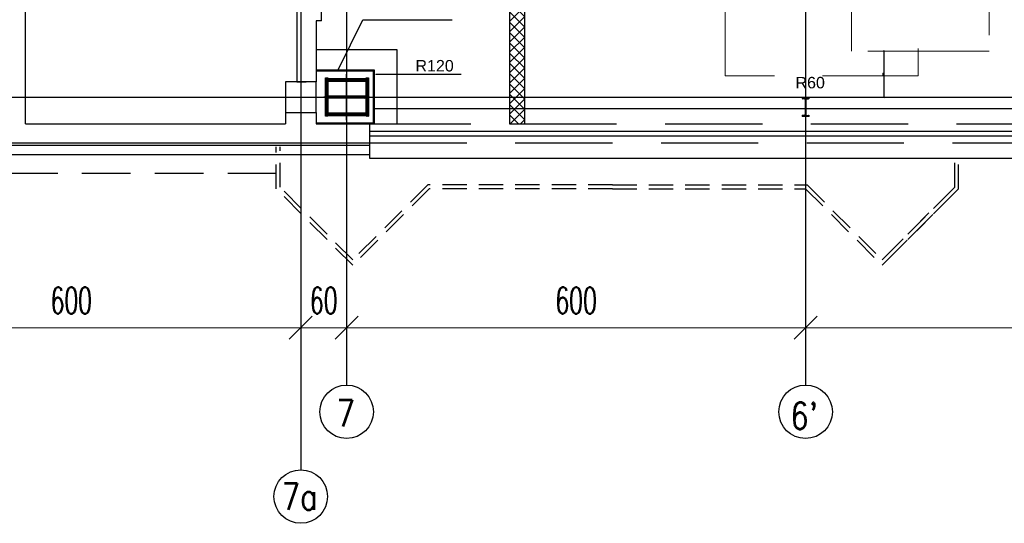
# Model space of a CAD drawing. Header units: centimetres. Extents: x -228435 to 56419, y -89367 to 477256.
# Tile 11 of 53: x -62815 to -49942, y -577 to 6013. Entities that reach past the tile are written whole.
import ezdxf

# ---------------------------------------------------------------- set-up
doc = ezdxf.new("R2010")
doc.units = ezdxf.units.CM
doc.header["$LTSCALE"] = 50
doc.header["$PDMODE"] = 35
doc.header["$PDSIZE"] = 0.1
for name, pattern in [('Balustrady$0$DASHED', [0.75, 0.5, -0.25]), ('Kondygnacja -1$0$HIDDEN', [9.525, 6.35, -3.175]), ('Osie rzutów$0$DASHDOT2', [12.7, 6.35, -3.175, 0, -3.175]), ('SU Lampy kwadratowe  -1$0$HIDDENX2', [19.05, 12.7, -6.35])]:
    doc.linetypes.add(name, pattern=pattern)
doc.layers.get('0').update_dxf_attribs({"color": 8})
doc.layers.get('DEFPOINTS').update_dxf_attribs({"color": 8})
for name, color, linetype, lineweight in [('ARCH_INFO_WYMIARY', 8, 'Continuous', 9), ('Legenda rzuty$0$ARCH_INFO_WYMIARY', 8, 'Continuous', 9), ('Osie rzutów$0$ARCH_INFO_WYMIARY', 8, 'Continuous', 9), ('SU Lampy kwadratowe  -1$0$ARCH_SUFITY_PODWIESZANE', 8, 'SU Lampy kwadratowe  -1$0$HIDDENX2', 9)]:
    doc.layers.add(name, color=color, linetype=linetype, lineweight=lineweight)
for name, color, linetype in [('Kondygnacja  -0_5$0$ARCH_GK', 8, 'Continuous'), ('Kondygnacja -1$0$ARCH_INFO_ODPORNOŚĆ OGNIOWA', 8, 'Continuous'), ('Kondygnacja -1$0$ARCH_INFO_OPISY', 8, 'Continuous'), ('Kondygnacja -1$0$ARCH_MUROWANE', 8, 'Continuous'), ('Kondygnacja -1$0$ARCH_MUROWANE_IST', 8, 'Continuous'), ('Kondygnacja -1$0$ARCH_NIEWIDOK_IST', 8, 'Kondygnacja -1$0$HIDDEN'), ('Kondygnacja -1$0$ARCH_OKŁADZINA', 8, 'Continuous'), ('Kondygnacja -1$0$ARCH_STAL_IST', 8, 'Continuous'), ('Kondygnacja -1$0$ARCH_SŁUPY', 8, 'Continuous'), ('Kondygnacja -1$0$ARCH_WIDOK_IST', 8, 'Continuous'), ('Kondygnacja -1$0$ARCH_ŚLUSARKA_OKNA_IST', 8, 'Continuous'), ('Kondygnacja -1$0$ARCH_ŻELBET_IST', 8, 'Continuous'), ('Osie rzutów$0$ARCH_INFO_OSIE_IST', 8, 'Osie rzutów$0$DASHDOT2'), ('Osie rzutów$0$ARCH_INFO_OSIE_OPISY_IST', 8, 'Continuous')]:
    doc.layers.add(name, color=color, linetype=linetype)
doc.styles.add('-1 sale konferencyjne$0$Romans', font='Romans.shx', dxfattribs={"width": 0.7})
doc.styles.add('Kondygnacja -1$0$Arial', font='ARIAL.TTF')
doc.styles.add('Kondygnacja -1$0$Standard', font='txt')
doc.styles.add('Legenda rzuty$0$wymiary_cuprum', font='Romans.shx', dxfattribs={"width": 0.6})
doc.styles.add('Osie rzutów$0$ROMANS-250-CM', font='romans.shx', dxfattribs={"width": 0.8, "height": 50})
doc.styles.add('Osie rzutów$0$wymiary_cuprum', font='Romans.shx', dxfattribs={"width": 0.6})
doc.dimstyles.new('-1 sale konferencyjne$0$Wymiary 1-100', dxfattribs={"dimtxt": 12, "dimasz": 10, "dimexe": 5, "dimexo": 0, "dimgap": 4, "dimtad": 1, "dimrnd": 0.5, "dimzin": 12, "dimdsep": 46, "dimtxsty": '-1 sale konferencyjne$0$Romans', "dimblk": '-1 sale konferencyjne$0$_Oblique', "dimcen": 10, "dimdle": 10, "dimclrt": 55, "dimazin": 0, "dimtfac": 1, "dimtmove": 1, "dimatfit": 3, "dimfxl": 0, "dimtolj": 1, "dimtzin": 0, "dimarcsym": 0})
doc.dimstyles.new('Kondygnacja -1$0$ISO-25', dxfattribs={"dimtxt": 2.5, "dimasz": 2.5, "dimexe": 1.25, "dimexo": 0.625, "dimtad": 1, "dimtxsty": 'Kondygnacja -1$0$Standard', "dimcen": 2.5, "dimadec": 0, "dimazin": 0, "dimtfac": 1, "dimtmove": 0, "dimatfit": 3, "dimfxl": 0, "dimarcsym": 0})
doc.dimstyles.new('Osie rzutów$0$ARCH_ CT', dxfattribs={"dimtxt": 20, "dimasz": 20, "dimexe": 12, "dimexo": 20, "dimgap": 5, "dimtad": 1, "dimdec": 1, "dimrnd": 0.5, "dimzin": 9, "dimdsep": 46, "dimtxsty": 'Osie rzutów$0$wymiary_cuprum', "dimblk": 'Osie rzutów$0$_Oblique', "dimcen": 8, "dimdle": 12, "dimclrd": 256, "dimclre": 256, "dimclrt": 55, "dimadec": 1, "dimazin": 0, "dimtfac": 1, "dimtdec": 1, "dimtmove": 1, "dimatfit": 2, "dimldrblk": 'Osie rzutów$0$_Dot', "dimfxl": 0, "dimtolj": 1, "dimtzin": 0, "dimlwd": -1, "dimlwe": -1, "dimarcsym": 0})
pattern_1 = [(45, (-6220.6425, -6150), (-0.67351921, 0.67351921), [])]

# ---------------------------------------------------------------- blocks, each defined once
blk = doc.blocks.new('Legenda rzuty_1')
at = {"layer": 'Legenda rzuty$0$ARCH_INFO_WYMIARY', "color": 55, "insert": (6956.9, 4645.8), "char_height": 20, "attachment_point": 1, "style": 'Legenda rzuty$0$wymiary_cuprum'}
blk.add_mtext('\\A1;', dxfattribs=at)
blk = doc.blocks.new('Kondygnacja -1$0$_Dot')
at = {"color": 0, "linetype": 'ByBlock', "lineweight": -2}
blk.add_line((-0.5, 0), (-1, 0), dxfattribs=at)
at = {"color": 0, "linetype": 'ByBlock', "const_width": 0.5}
blk.add_lwpolyline([(-0.25, 0, 1), (0.25, 0, 1)], format="xyb", close=True, dxfattribs=at)
blk = doc.blocks.new('Kondygnacja -1$0$słup 6.8.41')
at = {"layer": 'Kondygnacja -1$0$ARCH_SŁUPY'}
h = blk.add_hatch(dxfattribs=at)
h.set_pattern_fill('ANSI31', color=256, scale=0.3, style=0)
h.set_pattern_definition(pattern_1)
h.paths.add_polyline_path([(14.8, 75), (11.8, 75), (11.8, 25), (14.8, 25)])
h = blk.add_hatch(dxfattribs=at)
h.set_pattern_fill('ANSI31', color=256, scale=0.3, style=0)
h.set_pattern_definition(pattern_1)
h.paths.add_polyline_path([(64.8, 71), (64.8, 74), (14.8, 74), (14.8, 71)])
h = blk.add_hatch(dxfattribs=at)
h.set_pattern_fill('ANSI31', color=256, scale=0.3, style=0)
h.set_pattern_definition(pattern_1)
h.paths.add_polyline_path([(67.8, 75), (64.8, 75), (64.8, 25), (67.8, 25)])
h = blk.add_hatch(dxfattribs=at)
h.set_pattern_fill('ANSI31', color=256, scale=0.3, style=0)
h.set_pattern_definition(pattern_1)
h.paths.add_polyline_path([(64.8, 48.5), (64.8, 51.5), (14.8, 51.5), (14.8, 48.5)])
h = blk.add_hatch(dxfattribs=at)
h.set_pattern_fill('ANSI31', color=256, scale=0.3, style=0)
h.set_pattern_definition(pattern_1)
h.paths.add_polyline_path([(64.8, 26), (64.8, 29), (14.8, 29), (14.8, 26)])
at = {"layer": 'Kondygnacja  -0_5$0$ARCH_GK', "linetype": 'Continuous', "lineweight": -3}
for points in [[(-0.6, 85.5), (75.3, 85.5), (75.3, 14.5), (-0.6, 14.5)], [(-0.6, 84.3), (74.1, 84.3), (74.1, 15.8), (-0.6, 15.8)]]:
    blk.add_lwpolyline(points, dxfattribs=at)
at = {"layer": 'Kondygnacja -1$0$ARCH_SŁUPY'}
for p, q in [((14.8, 51.5), (64.8, 51.5)), ((64.8, 48.5), (14.8, 48.5))]:
    blk.add_line(p, q, dxfattribs=at)
for points in [[(11.8, 75), (14.8, 75), (14.8, 25), (11.8, 25)], [(64.8, 75), (67.8, 75), (67.8, 25), (64.8, 25)]]:
    blk.add_lwpolyline(points, close=True, dxfattribs=at)
for points in [[(64.8, 74), (14.8, 74)], [(14.8, 71), (64.8, 71)], [(64.8, 29), (14.8, 29)], [(14.8, 26), (64.8, 26)]]:
    blk.add_lwpolyline(points, dxfattribs=at)
blk = doc.blocks.new('-1 sale konferencyjne$0$_Oblique')
at = {"color": 0, "linetype": 'ByBlock', "lineweight": -2}
blk.add_line((-0.5, -0.5), (0.5, 0.5), dxfattribs=at)
blk = doc.blocks.new('*D1364')
at = {"layer": 'ARCH_INFO_WYMIARY', "color": 0, "lineweight": -2}
for p, q in [((-51518, 5600), (-51510, 5600)), ((-51515, 5610), (-51515, 4990)), ((-51518, 5000), (-51510, 5000))]:
    blk.add_line(p, q, dxfattribs=at)
at = {"layer": 'DEFPOINTS', "color": 0}
for p in [(-52440, 5600), (-52440, 5000), (-51515, 5000)]:
    blk.add_point(p, dxfattribs=at)
at = {"layer": 'ARCH_INFO_WYMIARY', "color": 0, "lineweight": -2, "xscale": 10, "yscale": 10, "zscale": 10}
for p, rotation in [((-51515, 5600), 90), ((-51515, 5000), 270)]:
    blk.add_blockref('-1 sale konferencyjne$0$_Oblique', p, dxfattribs=dict(at, rotation=rotation))
at = {"layer": 'ARCH_INFO_WYMIARY', "color": 55, "insert": (-51525, 5300), "char_height": 12, "attachment_point": 5, "rotation": 90, "style": '-1 sale konferencyjne$0$Romans'}
blk.add_mtext('\\A1;600', dxfattribs=at)
blk = doc.blocks.new('Osie rzutów$0$_Oblique')
at = {"color": 0, "linetype": 'ByBlock', "lineweight": -2}
blk.add_line((-0.5, -0.5), (0.5, 0.5), dxfattribs=at)
blk = doc.blocks.new('*D1202')
at = {"layer": 'DEFPOINTS', "color": 0}
for p in [(6860, 4732.2), (7460, 4732.2), (7460, 4698.3)]:
    blk.add_point(p, dxfattribs=at)
at = {"layer": 'Osie rzutów$0$ARCH_INFO_WYMIARY'}
for p, q in [((6860, 4717.2), (6860, 4690.3)), ((7460, 4717.2), (7460, 4690.3)), ((6852, 4698.3), (7468, 4698.3))]:
    blk.add_line(p, q, dxfattribs=at)
at = {"layer": 'Osie rzutów$0$ARCH_INFO_WYMIARY', "xscale": 30, "yscale": 30, "zscale": 30, "rotation": 180}
blk.add_blockref('Osie rzutów$0$_Oblique', (6860, 4698.3), dxfattribs=at)
at = {"layer": 'Osie rzutów$0$ARCH_INFO_WYMIARY', "xscale": 30, "yscale": 30, "zscale": 30}
blk.add_blockref('Osie rzutów$0$_Oblique', (7460, 4698.3), dxfattribs=at)
at = {"layer": 'Osie rzutów$0$ARCH_INFO_WYMIARY', "color": 55, "insert": (7160, 4733.8), "char_height": 35, "attachment_point": 5, "style": 'Osie rzutów$0$wymiary_cuprum'}
blk.add_mtext('\\A1;600', dxfattribs=at)
blk = doc.blocks.new('Osie rzutów$0$_Dot')
at = {"color": 0, "linetype": 'ByBlock', "lineweight": -2}
blk.add_line((-0.5, 0), (-1, 0), dxfattribs=at)
at = {"color": 0, "linetype": 'ByBlock', "const_width": 0.5}
blk.add_lwpolyline([(-0.25, 0, 1), (0.25, 0, 1)], format="xyb", close=True, dxfattribs=at)
blk = doc.blocks.new('*D1203')
at = {"layer": 'DEFPOINTS', "color": 0}
for p in [(6260, 4732.2), (6860, 4732.2), (6860, 4698.3)]:
    blk.add_point(p, dxfattribs=at)
at = {"layer": 'Osie rzutów$0$ARCH_INFO_WYMIARY'}
for p, q in [((6260, 4717.2), (6260, 4690.3)), ((6860, 4717.2), (6860, 4690.3)), ((6252, 4698.3), (6868, 4698.3))]:
    blk.add_line(p, q, dxfattribs=at)
at = {"layer": 'Osie rzutów$0$ARCH_INFO_WYMIARY', "xscale": 30, "yscale": 30, "zscale": 30, "rotation": 180}
blk.add_blockref('Osie rzutów$0$_Oblique', (6260, 4698.3), dxfattribs=at)
at = {"layer": 'Osie rzutów$0$ARCH_INFO_WYMIARY', "xscale": 30, "yscale": 30, "zscale": 30}
blk.add_blockref('Osie rzutów$0$_Oblique', (6860, 4698.3), dxfattribs=at)
at = {"layer": 'Osie rzutów$0$ARCH_INFO_WYMIARY', "color": 55, "insert": (6560, 4733.8), "char_height": 35, "attachment_point": 5, "style": 'Osie rzutów$0$wymiary_cuprum'}
blk.add_mtext('\\A1;600', dxfattribs=at)
blk = doc.blocks.new('*D1204')
at = {"layer": 'DEFPOINTS', "color": 0}
for p in [(6200, 4732.2), (6260, 4732.2), (6260, 4698.3)]:
    blk.add_point(p, dxfattribs=at)
at = {"layer": 'Osie rzutów$0$ARCH_INFO_WYMIARY'}
for p, q in [((6200, 4717.2), (6200, 4690.3)), ((6260, 4717.2), (6260, 4690.3)), ((6192, 4698.3), (6268, 4698.3))]:
    blk.add_line(p, q, dxfattribs=at)
at = {"layer": 'Osie rzutów$0$ARCH_INFO_WYMIARY', "xscale": 30, "yscale": 30, "zscale": 30, "rotation": 180}
blk.add_blockref('Osie rzutów$0$_Oblique', (6200, 4698.3), dxfattribs=at)
at = {"layer": 'Osie rzutów$0$ARCH_INFO_WYMIARY', "xscale": 30, "yscale": 30, "zscale": 30}
blk.add_blockref('Osie rzutów$0$_Oblique', (6260, 4698.3), dxfattribs=at)
at = {"layer": 'Osie rzutów$0$ARCH_INFO_WYMIARY', "color": 55, "insert": (6230, 4733.8), "char_height": 35, "attachment_point": 5, "style": 'Osie rzutów$0$wymiary_cuprum'}
blk.add_mtext('\\A1;60', dxfattribs=at)
blk = doc.blocks.new('*D1205')
at = {"layer": 'DEFPOINTS', "color": 0}
for p in [(5600, 4732.2), (6200, 4732.2), (6200, 4698.3)]:
    blk.add_point(p, dxfattribs=at)
at = {"layer": 'Osie rzutów$0$ARCH_INFO_WYMIARY'}
for p, q in [((5600, 4717.2), (5600, 4690.3)), ((6200, 4717.2), (6200, 4690.3)), ((5592, 4698.3), (6208, 4698.3))]:
    blk.add_line(p, q, dxfattribs=at)
at = {"layer": 'Osie rzutów$0$ARCH_INFO_WYMIARY', "xscale": 30, "yscale": 30, "zscale": 30, "rotation": 180}
blk.add_blockref('Osie rzutów$0$_Oblique', (5600, 4698.3), dxfattribs=at)
at = {"layer": 'Osie rzutów$0$ARCH_INFO_WYMIARY', "xscale": 30, "yscale": 30, "zscale": 30}
blk.add_blockref('Osie rzutów$0$_Oblique', (6200, 4698.3), dxfattribs=at)
at = {"layer": 'Osie rzutów$0$ARCH_INFO_WYMIARY', "color": 55, "insert": (5900, 4733.8), "char_height": 35, "attachment_point": 5, "style": 'Osie rzutów$0$wymiary_cuprum'}
blk.add_mtext('\\A1;600', dxfattribs=at)
blk = doc.blocks.new('Osie rzutów')
at = {"layer": 'Osie rzutów$0$ARCH_INFO_OSIE_IST', "ltscale": 10}
for p, q in [((6200, 12510), (6200, 4800)), ((6200, 12510), (6200, 4571.18)), ((6260, 12510), (6260, 4623.26)), ((6860, 12510), (6860, 4623.26)), ((6260, 4970), (6260, 5030)), ((4436.04, 5000), (15156.54, 5000)), ((6290, 5000), (6230, 5000))]:
    blk.add_line(p, q, dxfattribs=at)
at = {"layer": 'Osie rzutów$0$ARCH_INFO_OSIE_OPISY_IST'}
blk.add_line((6200, 4571.18), (6200, 4512.32), dxfattribs=at)
for centre in [(6260, 4588.26), (6860, 4588.26), (6200, 4477.32)]:
    blk.add_circle(centre, 35, dxfattribs=at)
at = {"layer": 'Osie rzutów$0$ARCH_INFO_OSIE_OPISY_IST', "style": 'Osie rzutów$0$ROMANS-250-CM', "width": 0.8}
for s, p in [('7', (6246.71, 4569.04)), ("6'", (6840.13, 4565.52)), ('7a', (6174.95, 4459.83))]:
    blk.add_text(s, height=35, dxfattribs=at).set_placement(p)
at = {"layer": 'Osie rzutów$0$ARCH_INFO_WYMIARY'}
for base, p1, p2, picture, middle in [((6200, 4698.26), (5600, 4732.19), (6200, 4732.19), '*D1205', (5900, 4733.76)), ((6860, 4698.26), (6260, 4732.19), (6860, 4732.19), '*D1203', (6560, 4733.76)), ((7460, 4698.26), (6860, 4732.19), (7460, 4732.19), '*D1202', (7160, 4733.76))]:
    dim = blk.add_linear_dim(base=base, p1=p1, p2=p2, dimstyle='Osie rzutów$0$ARCH_ CT', override={"dimtxt": 35, "dimasz": 30, "dimexe": 8, "dimexo": 15, "dimgap": 18, "dimdle": 8}, dxfattribs=at)
    dim.commit()
    dim.dimension.update_dxf_attribs({"geometry": picture, "text_midpoint": middle})
dim = blk.add_linear_dim(base=(6260, 4698.26), p1=(6200, 4732.19), p2=(6260, 4732.19), dimstyle='Osie rzutów$0$ARCH_ CT', override={"dimtxt": 35, "dimasz": 30, "dimexe": 8, "dimexo": 15, "dimgap": 18, "dimdle": 8}, dxfattribs=at)
dim.commit()
dim.dimension.update_dxf_attribs({"geometry": '*D1204', "text_midpoint": (6230, 4698.26), "dimtype": 160})

msp = doc.modelspace()

# ---------------------------------------------------------------- hatches: boundary and pattern name
at = {"layer": 'Kondygnacja -1$0$ARCH_MUROWANE', "linetype": 'Continuous', "lineweight": -3}
h = msp.add_hatch(dxfattribs=at)
h.set_pattern_fill('ANSI37', color=256, scale=30, style=0)
h.set_pattern_definition([(45, (-121140, -45000), (-67.35192, 67.35192), []), (135, (-121140, -45000), (-67.35192, -67.35192), [])])
h.paths.add_polyline_path([(-56410, 4650), (-56210, 4650), (-56210, 16366.906), (-56410, 16366.906)], flags=0)

# ---------------------------------------------------------------- linework, layer by layer
at = {"linetype": 'Balustrady$0$DASHED', "lineweight": 20, "ltscale": 50}
msp.add_lwpolyline([(-53592.361, 52511.04), (-51070.214, 52511.04), (-51070.214, 5276.801), (-53592.361, 5276.801)], close=True, dxfattribs=at)
at = {"layer": 'Kondygnacja -1$0$ARCH_MUROWANE', "linetype": 'Continuous', "lineweight": -3}
for p, q in [((-56410, 16475), (-56410, 4650)), ((-56210, 4650), (-56210, 16475)), ((-56410, 4650), (-56210, 4650))]:
    msp.add_line(p, q, dxfattribs=at)
at = {"layer": 'Kondygnacja -1$0$ARCH_MUROWANE_IST', "ltscale": 4}
for p, q in [((-59190, 10800), (-59190, 5200)), ((-62740, 4650), (-62740, 8650)), ((-58870, 6000), (-58870, 6450)), ((-58870, 6000), (-58940, 6000)), ((-58940, 6000), (-58940, 5200)), ((-59340, 4800), (-59340, 4650)), ((-62740, 4650), (-59340, 4650)), ((-58240, 4650), (-58240, 4200)), ((-71590, 4400), (-58240, 4400)), ((-71740, 4250), (-58240, 4250)), ((-71620, 4370), (-58240, 4370))]:
    msp.add_line(p, q, dxfattribs=at)
msp.add_lwpolyline([(-58940, 4800), (-58940, 4650), (-58239.003, 4650)], dxfattribs=at)
at = {"layer": 'Kondygnacja -1$0$ARCH_NIEWIDOK_IST', "ltscale": 4}
for p, q in [((-58185, 4650), (-50490, 4650)), ((-50490, 4650), (-43100, 4650)), ((-58240, 4400), (-50490, 4400)), ((-50490, 4400), (-43100, 4400))]:
    msp.add_line(p, q, dxfattribs=at)
at = {"layer": 'Kondygnacja -1$0$ARCH_NIEWIDOK_IST', "ltscale": 2}
msp.add_line((-59460, 4000), (-72140, 4000), dxfattribs=at)
at = {"layer": 'Kondygnacja -1$0$ARCH_NIEWIDOK_IST'}
for p, q in [((-50540, 3800), (-51540, 2800)), ((-50540, 3800), (-51540, 2800)), ((-50540, 3800), (-51540, 2800)), ((-50590, 3820.711), (-51524.818, 2885.892)), ((-50590, 3820.711), (-51524.818, 2885.892)), ((-50590, 3820.711), (-51524.818, 2885.892))]:
    msp.add_line(p, q, dxfattribs=at)
for points in [[(-55065, 3800), (-57460, 3799.984), (-58460, 2799.984), (-59460, 3799.984), (-59460, 4349.984)], [(-55065, 3849.985), (-57480.711, 3849.984), (-58460, 2870.695), (-59410, 3820.695), (-59410, 4349.984)], [(-55065, 3800), (-52540, 3799.984), (-51540, 2799.984), (-50540, 3799.984), (-50540, 4200)], [(-55065, 3850), (-52519.289, 3849.984), (-51540, 2870.695), (-50590, 3820.695), (-50590, 4200)]]:
    msp.add_lwpolyline(points, dxfattribs=at)
at = {"layer": 'Kondygnacja -1$0$ARCH_OKŁADZINA'}
msp.add_lwpolyline([(-58940, 5625), (-57885.391, 5625), (-57885.391, 4650)], dxfattribs=at)
at = {"layer": 'Kondygnacja -1$0$ARCH_STAL_IST'}
for p, q in [((-52495, 4990), (-52585, 4990)), ((-52585, 4990), (-52585, 4986.2)), ((-52585, 4990), (-52495, 4990)), ((-52548.2, 4974.236), (-52577.5, 4978.7)), ((-52543.7, 4969.736), (-52543.7, 4770.264)), ((-52536.3, 4969.736), (-52536.3, 4770.264)), ((-52531.8, 4974.236), (-52502.5, 4978.7)), ((-52495, 4986.2), (-52495, 4990)), ((-52495, 4990), (-52495, 4986.2)), ((-52548.2, 4765.764), (-52577.5, 4761.3)), ((-52543.7, 4870), (-52536.3, 4870)), ((-52531.8, 4765.764), (-52502.5, 4761.3)), ((-52585, 4750), (-52585, 4753.8)), ((-52495, 4750), (-52585, 4750)), ((-52585, 4750), (-52495, 4750)), ((-52495, 4753.8), (-52495, 4750)), ((-52495, 4750), (-52495, 4753.8))]:
    msp.add_line(p, q, dxfattribs=at)
for centre, radius, start, end in [((-52577.5, 4986.2), 7.5, 180, 270), ((-52548.2, 4969.736), 4.5, 0, 90), ((-52531.8, 4969.736), 4.5, 90, 180), ((-52502.5, 4986.2), 7.5, 270, 0), ((-52502.5, 4986.2), 7.5, 270, 0), ((-52548.2, 4770.264), 4.5, 270, 0), ((-52531.8, 4770.264), 4.5, 180, 270), ((-52577.5, 4753.8), 7.5, 90, 180), ((-52502.5, 4753.8), 7.5, 0, 90), ((-52502.5, 4753.8), 7.5, 0, 90)]:
    msp.add_arc(centre, radius, start, end, dxfattribs=at)
at = {"layer": 'Kondygnacja -1$0$ARCH_WIDOK_IST'}
for p, q in [((-58185, 4850), (-50490, 4850)), ((-50490, 4850), (-43100, 4850)), ((-58240, 4200), (-50490, 4200)), ((-50490, 4200), (-43100, 4200))]:
    msp.add_line(p, q, dxfattribs=at)
at = {"layer": 'Kondygnacja -1$0$ARCH_ŚLUSARKA_OKNA_IST'}
for p, q in [((-50490, 4550), (-58240, 4550)), ((-43100, 4550), (-50490, 4550)), ((-50490, 4490), (-58240, 4490)), ((-43100, 4490), (-50490, 4490))]:
    msp.add_line(p, q, dxfattribs=at)
at = {"layer": 'Kondygnacja -1$0$ARCH_ŻELBET_IST', "ltscale": 4}
for p, q in [((-59190, 5200), (-59070, 5200)), ((-58240, 4645), (-58240, 4200))]:
    msp.add_line(p, q, dxfattribs=at)
msp.add_lwpolyline([(-59340, 4800), (-58940, 4800), (-58940, 5200), (-59340, 5200)], close=True, dxfattribs=at)
at = {"layer": 'SU Lampy kwadratowe  -1$0$ARCH_SUFITY_PODWIESZANE', "ltscale": 2.5}
msp.add_lwpolyline([(-51940, 7400), (-50140, 7400), (-50140, 5600), (-51940, 5600)], close=True, dxfattribs=at)

# ---------------------------------------------------------------- block references
at = {"xscale": 10, "yscale": 10, "zscale": 10}
for name, p in [('Legenda rzuty_1', (-121140, -45000)), ('Kondygnacja -1$0$słup 6.8.41', (-58933.575, 4500))]:
    msp.add_blockref(name, p, dxfattribs=at)
at = {"layer": 'Osie rzutów$0$ARCH_INFO_OSIE_IST', "xscale": 10, "yscale": 10, "zscale": 10}
msp.add_blockref('Osie rzutów', (-121140, -45000), dxfattribs=at)

# ---------------------------------------------------------------- texts
at = {"layer": 'Kondygnacja -1$0$ARCH_INFO_ODPORNOŚĆ OGNIOWA', "char_height": 150, "width": 533.32525, "attachment_point": 5, "style": 'Kondygnacja -1$0$Arial'}
for s, insert in [('\\PR120', (-57390.07, 5534.543)), ('\\PR60', (-52479.874, 5313.402))]:
    msp.add_mtext(s, dxfattribs=dict(at, insert=insert))

# ---------------------------------------------------------------- dimensions: what is measured, and where the dimension line sits
at = {"layer": 'ARCH_INFO_WYMIARY'}
dim = msp.add_linear_dim(base=(-51515.393, 5000), p1=(-52440, 5600), p2=(-52440, 5000), angle=90, dimstyle='-1 sale konferencyjne$0$Wymiary 1-100', override={"dimfxl": 3, "dimarcsym": 1}, dxfattribs=at)
dim.commit()
dim.dimension.update_dxf_attribs({"geometry": '*D1364', "text_midpoint": (-51525.393, 5300)})

# ---------------------------------------------------------------- leaders
at = {"layer": 'Kondygnacja -1$0$ARCH_INFO_ODPORNOŚĆ OGNIOWA'}
msp.add_leader([(-58160.204, 5299.092), (-57787.714, 5299.092), (-57044.236, 5299.092)], dimstyle='Kondygnacja -1$0$ISO-25', override={"dimscale": 5, "dimasz": 2, "dimtad": 0, "dimldrblk": 'Kondygnacja -1$0$_Dot'}, dxfattribs=at)
at = {"layer": 'Kondygnacja -1$0$ARCH_INFO_OPISY'}
msp.add_leader([(-58649.39, 5355), (-58329.292, 6010.059), (-57162.258, 6010.059)], dimstyle='Kondygnacja -1$0$ISO-25', override={"dimscale": 5, "dimasz": 2, "dimtad": 0, "dimldrblk": 'Kondygnacja -1$0$_Dot'}, dxfattribs=at)

doc.saveas('drawing.dxf')
